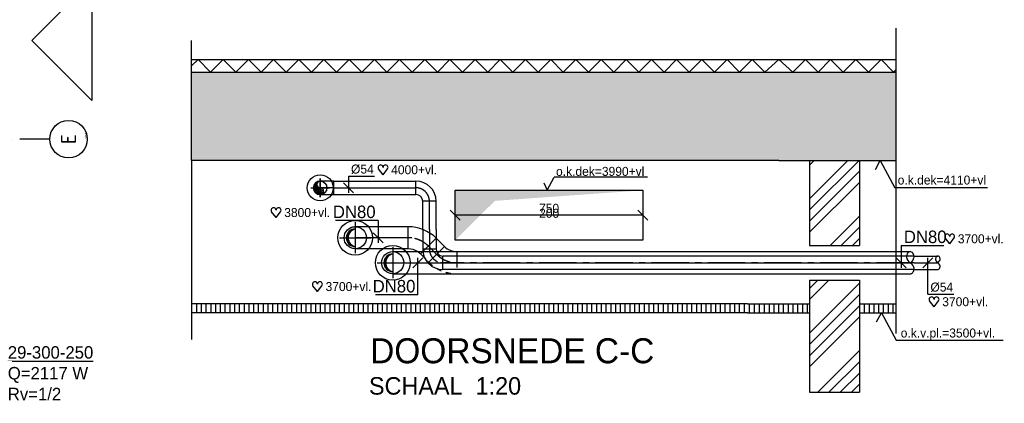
# Model space of a CAD drawing. Extents: x -866131 to -691536, y 173952 to 258052.
# Tile 111 of 160: x -765666 to -745972, y 204332 to 212014. Entities that reach past the tile are written whole.
import ezdxf
from ezdxf.enums import TextEntityAlignment as Align

# ---------------------------------------------------------------- set-up
doc = ezdxf.new("R2010")
doc.units = 0
doc.header["$LTSCALE"] = 100
for name, pattern in [('2322109', [10, 5, -2, 1, -2]), ('CENTER2', [11.25, 7.5, -1.25, 1.25, -1.25]), ('CENTER4', [5, 3.125, -0.625, 0.625, -0.625]), ('DASHDOT', [9, 6, -1.5, 0, -1.5]), ('HIDDEN', [2, 1, -1]), ('HIDDEN2', [4.7625, 3.175, -1.5875]), ('LURETOUR', [6, 4, -2])]:
    doc.linetypes.add(name, pattern=pattern)
doc.layers.get('0').update_dxf_attribs({"linetype": 'CONTINUOUS'})
for name, color, linetype in [('AL$7----_STRAMIEN', 1, 'DASHDOT'), ('AL31----_BUITENKOZ', 7, 'CONTINUOUS'), ('ALN-----_BLOCKNAAM', 2, 'CONTINUOUS'), ('BOUW', 8, 'CONTINUOUS'), ('WI561---', 1, 'CONTINUOUS'), ('WL531---', 4, 'CONTINUOUS'), ('WL561---', 4, 'CONTINUOUS'), ('WL561---_HARTLIJN', 7, 'CONTINUOUS'), ('WL570---', 3, 'CONTINUOUS'), ('WL570---_HARTLIJN', 7, 'CONTINUOUS'), ('WL570---_RETOUR', 3, 'CONTINUOUS'), ('WL570---_TOEVOER', 3, 'CONTINUOUS'), ('WM531---', 1, 'CONTINUOUS'), ('WM561---', 1, 'CONTINUOUS'), ('WM570---', 1, 'CONTINUOUS')]:
    doc.layers.add(name, color=color, linetype=linetype)
doc.styles.add('BURO-018', font='BUROFONT.shx', dxfattribs={"height": 180})
doc.styles.add('BURO-025', font='BUROFONT.shx', dxfattribs={"height": 250})
doc.styles.add('BURO-035', font='BUROFONT.shx', dxfattribs={"height": 350})
doc.styles.add('BURO-050', font='BUROFONT.shx', dxfattribs={"height": 500})
doc.styles.get("Standard").update_dxf_attribs({"font": 'ISOCP'})

# ---------------------------------------------------------------- blocks, each defined once
blk = doc.blocks.new('1010')
at = {"layer": 'AL$7----_STRAMIEN', "color": 7, "linetype": 'CONTINUOUS'}
blk.add_circle((0, 750), 750, dxfattribs=at)
at = {"layer": 'ALN-----_BLOCKNAAM', "linetype": 'CONTINUOUS'}
blk.add_text('1010', height=100, dxfattribs=at).set_placement((0, 0))
blk = doc.blocks.new('CVRINFO2')
at = {"color": 0, "linetype": 'CONTINUOUS', "style": 'BURO-025'}
for tag, p in [('CV_TEXT125', (0, 0)), ('CV_TEXT225', (0, -4.17)), ('CV_TEXT325', (0, -8.33)), ('CV_TEXT425', (0, -12.5))]:
    blk.add_attdef(tag, p, '', height=2.5, dxfattribs=at)
blk = doc.blocks.new('LU-2-KIZ')
at = {"color": 0, "linetype": 'CONTINUOUS'}
for p, q in [((-0.5, 0.5), (0.5, 0.5)), ((-0.5, -0.5), (-0.5, 0.5)), ((0.5, 0.5), (0.5, -0.5)), ((0.5, -0.5), (-0.5, -0.5))]:
    blk.add_line(p, q, dxfattribs=at)
for points in [[(-0.5, 0.5), (-0.2887, 0.2887), (0.5, 0.5)], [(-0.5, 0.5), (-0.2887, 0.2887), (-0.5, -0.5)]]:
    blk.add_solid(points, dxfattribs=at)
blk = doc.blocks.new('LU-1-KI2')
at = {"color": 0, "linetype": 'CONTINUOUS'}
blk.add_circle((0, 0), 0.5, dxfattribs=at)
for centre, start, end in [((0.098, 0.01), 122.9221, 266.96282), ((0.191, 0.038), 151.65219, 263.78191), ((0.278, 0.084), 174.6069, 260.27165), ((0.354, 0.146), 192.3501, 256.12328), ((0.416, 0.222), 206.10279, 250.64194)]:
    blk.add_arc(centre, 0.5, start, end, dxfattribs=at)
at = {"layer": 'WL570---_HARTLIJN', "linetype": 'CENTER4'}
for p, q in [((-0.7, 0), (0.7, 0)), ((0, 0.7), (0, -0.7))]:
    blk.add_line(p, q, dxfattribs=at)
at = {"layer": 'WL570---_HARTLIJN', "color": 0, "linetype": 'CONTINUOUS'}
for centre, start, end in [((0, 0.25), 90, 270), ((0, -0.25), 270, 90)]:
    blk.add_arc(centre, 0.25, start, end, dxfattribs=at)
blk = doc.blocks.new('TR-LIZ')
at = {"color": 0, "linetype": 'CONTINUOUS'}
blk.add_circle((0, 0), 0.5, dxfattribs=at)
for centre, radius, start, end in [((0, 0), 0.4, 90, 270), ((0.017, 0), 0.4, 92.4503, 267.5497), ((0.035, 0), 0.402, 95.0009, 264.9991), ((0.054, 0), 0.404, 97.6518, 262.3482), ((0.073, 0), 0.407, 100.4024, 259.5976), ((0.094, 0), 0.411, 103.2521, 256.7479)]:
    blk.add_arc(centre, radius, start, end, dxfattribs=at)
at = {"layer": 'WL570---_HARTLIJN', "linetype": 'CENTER4'}
for p, q in [((0, 0.7), (0, -0.7)), ((-0.7, 0), (0.7, 0))]:
    blk.add_line(p, q, dxfattribs=at)
blk = doc.blocks.new('TR-L-58')
at = {"color": 0, "linetype": 'CONTINUOUS'}
for p, q in [((-0.5, 44.45), (0.5, 44.45)), ((-0.5, -44.45), (0.5, -44.45))]:
    blk.add_line(p, q, dxfattribs=at)
at = {"layer": 'WL561---_HARTLIJN', "linetype": 'CENTER2'}
blk.add_line((-0.5, 0), (0.5, 0), dxfattribs=at)
blk = doc.blocks.new('TR-LB')
at = {"color": 0, "linetype": 'CONTINUOUS'}
for points in [[(0.168, 0.25, 0.068022), (0.155, 0.349, 0.080261), (0.119, 0.427, 0.107085), (0.061, 0.483, 0.138897), (0, 0.5, 0.138897), (-0.061, 0.483, 0.107085), (-0.119, 0.427, 0.080261), (-0.155, 0.349, 0.068022), (-0.168, 0.25, 0.068022)], [(0, -0.5, 0.138897), (0.061, -0.483, 0.107085), (0.119, -0.427, 0.080261), (0.155, -0.349, 0.068022), (0.168, -0.25, 0.068022)]]:
    blk.add_lwpolyline(points, format="xyb", dxfattribs=at)
for centre, start, end in [((0.167, 0.294), 187.4594, 240.3817), ((-0.167, 0.294), 299.6183, 352.5406), ((-0.167, -0.294), 7.4594, 60.3817)]:
    blk.add_arc(centre, 0.338, start, end, dxfattribs=at)
blk = doc.blocks.new('LU-1D-BHSI-1-365A360')
at = {"color": 0, "linetype": 'CONTINUOUS'}
for p, q in [((0, 27), (-54, 27)), ((-54, 27), (-54, -27)), ((-54, -27), (0, -27))]:
    blk.add_line(p, q, dxfattribs=at)
for start_param, end_param in [(0, 3.141593), (3.141593, 6.283185)]:
    blk.add_ellipse((0, 0), major_axis=(0, 27), ratio=1, start_param=start_param, end_param=end_param, dxfattribs=at)
at = {"layer": 'WL570---_HARTLIJN', "linetype": 'CENTER4'}
for p, q in [((-54, 0), (0, 0)), ((0, 37.8), (0, -37.8))]:
    blk.add_line(p, q, dxfattribs=at)
blk = doc.blocks.new('LU-1D-K-36')
at = {"color": 0, "linetype": 'CONTINUOUS'}
for p, q in [((-0.5, 27), (0.5, 27)), ((-0.5, -27), (0.5, -27))]:
    blk.add_line(p, q, dxfattribs=at)
at = {"layer": 'WL570---_HARTLIJN', "linetype": 'CENTER2'}
blk.add_line((-0.5, 0), (0.5, 0), dxfattribs=at)
blk = doc.blocks.new('LU-1D-B--1-365A36')
at = {"color": 0, "linetype": 'CONTINUOUS'}
for p, q in [((-54, -27), (-54, 27)), ((27, -54), (-27, -54))]:
    blk.add_line(p, q, dxfattribs=at)
for radius in [81, 27]:
    blk.add_arc((-54, -54), radius, 0, 90, dxfattribs=at)
at = {"layer": 'WL570---_HARTLIJN', "linetype": 'CENTER4'}
blk.add_arc((-54, -54), 54, 0, 90, dxfattribs=at)
blk = doc.blocks.new('LU-1-KB')
at = {"color": 0, "linetype": 'CONTINUOUS'}
for points in [[(0.168, 0.25, 0.068022), (0.155, 0.349, 0.080261), (0.119, 0.427, 0.107085), (0.061, 0.483, 0.138897), (0, 0.5, 0.138897), (-0.061, 0.483, 0.107085), (-0.119, 0.427, 0.080261), (-0.155, 0.349, 0.068022), (-0.168, 0.25, 0.068022)], [(0, -0.5, 0.138897), (0.061, -0.483, 0.107085), (0.119, -0.427, 0.080261), (0.155, -0.349, 0.068022), (0.168, -0.25, 0.068022)]]:
    blk.add_lwpolyline(points, format="xyb", dxfattribs=at)
for centre, start, end in [((0.167, 0.294), 187.45943, 240.38172), ((-0.167, 0.294), 299.61828, 352.54057), ((-0.167, -0.294), 7.45943, 60.38172)]:
    blk.add_arc(centre, 0.338, start, end, dxfattribs=at)
blk = doc.blocks.new('HART')
at = {"color": 1}
for q in [(-28.1, 39.5), (51.4, 39.5)]:
    blk.add_line((11.6, -12.9), q, dxfattribs=at)
for centre, start, end in [((-10.5, 52.8), 0, 217.18669), ((33.8, 52.8), 322.81331, 180)]:
    blk.add_arc(centre, 22.1, start, end, dxfattribs=at)
blk = doc.blocks.new('*U380', base_point=(74005, 15040))
at = {"color": 0, "linetype": 'CONTINUOUS'}
for p, q in [((74005, 15249), (74005, 14913)), ((74005, 15249), (74525, 15249)), ((73905, 15113), (74104, 14914))]:
    blk.add_line(p, q, dxfattribs=at)
at = {"layer": 'WM570---', "linetype": 'CONTINUOUS', "style": 'BURO-018'}
blk.add_text('%%c54', height=180, dxfattribs=at).set_placement((74055, 15299))
blk = doc.blocks.new('*U381', base_point=(74596, 14236))
at = {"color": 0, "linetype": 'CONTINUOUS'}
for p, q in [((74596, 14358), (73746, 14358)), ((74596, 14358), (74596, 13913)), ((74496, 14113), (74696, 13914))]:
    blk.add_line(p, q, dxfattribs=at)
at = {"layer": 'WM531---', "linetype": 'CONTINUOUS', "style": 'BURO-018'}
blk.add_text('DN80', height=250, dxfattribs=at).set_placement((74546, 14408), align=Align.RIGHT)
blk = doc.blocks.new('*U382', base_point=(75392, 13291))
at = {"color": 0, "linetype": 'CONTINUOUS'}
for p, q in [((75292, 13414), (75492, 13613)), ((75392, 12869), (75392, 13613)), ((75392, 12869), (74542, 12869))]:
    blk.add_line(p, q, dxfattribs=at)
at = {"layer": 'WM531---', "linetype": 'CONTINUOUS', "style": 'BURO-018'}
blk.add_text('DN80', height=250, dxfattribs=at).set_placement((75342, 12919), align=Align.RIGHT)
blk = doc.blocks.new('*U383', base_point=(85594, 13378))
at = {"color": 0, "linetype": 'CONTINUOUS'}
for p, q in [((85494, 13414), (85693, 13613)), ((85594, 12886), (85594, 13613)), ((85594, 12886), (86114, 12886))]:
    blk.add_line(p, q, dxfattribs=at)
at = {"layer": 'WM570---', "linetype": 'CONTINUOUS', "style": 'BURO-018'}
blk.add_text('%%c54', height=180, dxfattribs=at).set_placement((85644, 12936))
blk = doc.blocks.new('*U384', base_point=(85062, 13736))
at = {"color": 0, "linetype": 'CONTINUOUS'}
for p, q in [((85062, 13858), (85062, 13413)), ((85062, 13858), (85912, 13858)), ((84962, 13613), (85162, 13414))]:
    blk.add_line(p, q, dxfattribs=at)
at = {"layer": 'WM531---', "linetype": 'CONTINUOUS', "style": 'BURO-018'}
blk.add_text('DN80', height=250, dxfattribs=at).set_placement((85112, 13908))

msp = doc.modelspace()

# ---------------------------------------------------------------- hatches: boundary and pattern name
at = {"layer": 'WL561---', "linetype": '2322109'}
h = msp.add_hatch(dxfattribs=at)
h.set_pattern_fill('ANSI34', color=8, scale=50, style=0)
h.set_pattern_definition([(45, (-1172908.4, 120803.7), (-673.5192, 673.5192), []), (45, (-1172683.9, 120803.7), (-673.5192, 673.5192), []), (45, (-1172459.4, 120803.7), (-673.5192, 673.5192), []), (45, (-1172234.9, 120803.7), (-673.5192, 673.5192), [])])
h.paths.add_polyline_path([(-748870.142, 209196.937), (-749870.142, 209196.937), (-749870.142, 207494.187), (-748870.142, 207494.187)])
h.paths.add_polyline_path([(-748870.142, 206799.687), (-749870.142, 206799.687), (-749870.142, 204553.934), (-748870.142, 204553.934)])
at = {"layer": 'WM570---'}
h = msp.add_hatch(dxfattribs=at)
h.set_pattern_fill('AR-SAND', color=8, scale=5, style=0)
h.set_pattern_definition([(37.5, (-1281728.15, 243815.28), (-8.00016, 244.70662), [0, -193.04, 0, -215.9, 0, -206.375]), (7.5, (-1281728.15, 243815.28), (224.76164, 358.41255), [0, -104.14, 0, -173.99, 0, -66.675]), (327.5, (-1281884.36, 243815.28), (395.496185, 0.71859), [0, -63.5, 0, -228.6, 0, -298.45]), (317.5, (-1281884.36, 243815.28), (381.77823, 111.46466), [0, -31.75, 0, -149.86, 0, -171.45])])
h.paths.add_polyline_path([(-750481.748, 209196.937), (-748140.081, 209196.937), (-748140.081, 210964.531), (-750481.748, 210964.531), (-754606.973, 210964.531), (-762227.799, 210964.531), (-762227.799, 209196.937)])

# ---------------------------------------------------------------- linework, layer by layer
at = {"layer": 'AL$7----_STRAMIEN', "color": 1}
msp.add_lwpolyline([(-765063.621, 209621.228), (-813402.826, 209621.228), (-838048.569, 209621.228)], dxfattribs=at)
at = {"layer": 'AL31----_BUITENKOZ', "color": 8}
for p, q in [((-765424.628, 211598.412), (-764224.628, 212798.412)), ((-764224.628, 212798.412), (-764224.628, 210398.412)), ((-764224.628, 210398.412), (-765424.628, 211598.412))]:
    msp.add_line(p, q, dxfattribs=at)
at = {"layer": 'BOUW'}
for p, q in [((-748140.081, 211840.889), (-748140.081, 205728.886)), ((-762227.799, 209196.937), (-762227.799, 211596.916)), ((-762227.799, 211214.531), (-754606.973, 211214.531)), ((-754606.973, 211214.531), (-750481.748, 211214.531)), ((-762227.799, 210964.531), (-754606.973, 210964.531)), ((-754606.973, 210964.531), (-750481.748, 210964.531)), ((-750481.748, 209196.937), (-762227.799, 209196.937)), ((-762227.799, 209196.937), (-762227.799, 205612.464)), ((-750481.748, 209196.937), (-748140.081, 209196.937)), ((-762125.139, 206146.937), (-762125.139, 206321.937)), ((-762029.889, 206146.937), (-762029.889, 206321.937)), ((-761934.639, 206146.937), (-761934.639, 206321.937)), ((-761839.389, 206146.937), (-761839.389, 206321.937)), ((-761744.139, 206146.937), (-761744.139, 206321.937)), ((-761648.889, 206146.937), (-761648.889, 206321.937)), ((-761553.639, 206146.937), (-761553.639, 206321.937)), ((-761458.389, 206146.937), (-761458.389, 206321.937)), ((-761363.139, 206146.937), (-761363.139, 206321.937)), ((-761267.889, 206146.937), (-761267.889, 206321.937)), ((-761172.639, 206146.937), (-761172.639, 206321.937)), ((-761077.389, 206146.937), (-761077.389, 206321.937)), ((-760982.139, 206146.937), (-760982.139, 206321.937)), ((-760886.889, 206146.937), (-760886.889, 206321.937)), ((-760791.639, 206146.937), (-760791.639, 206321.937)), ((-760696.389, 206146.937), (-760696.389, 206321.937)), ((-760601.139, 206146.937), (-760601.139, 206321.937)), ((-760505.889, 206146.937), (-760505.889, 206321.937)), ((-760410.639, 206146.937), (-760410.639, 206321.937)), ((-760315.389, 206146.937), (-760315.389, 206321.937)), ((-760220.139, 206146.937), (-760220.139, 206321.937)), ((-760124.889, 206146.937), (-760124.889, 206321.937)), ((-760029.639, 206146.937), (-760029.639, 206321.937)), ((-759934.389, 206146.937), (-759934.389, 206321.937)), ((-759839.139, 206146.937), (-759839.139, 206321.937)), ((-759743.889, 206146.937), (-759743.889, 206321.937)), ((-759648.639, 206146.937), (-759648.639, 206321.937)), ((-759553.389, 206146.937), (-759553.389, 206321.937)), ((-759458.139, 206146.937), (-759458.139, 206321.937)), ((-759362.889, 206146.937), (-759362.889, 206321.937)), ((-759267.639, 206146.937), (-759267.639, 206321.937)), ((-759172.389, 206146.937), (-759172.389, 206321.937)), ((-759077.139, 206146.937), (-759077.139, 206321.937)), ((-758981.889, 206146.937), (-758981.889, 206321.937)), ((-758886.639, 206146.937), (-758886.639, 206321.937)), ((-758791.389, 206146.937), (-758791.389, 206321.937)), ((-758696.139, 206146.937), (-758696.139, 206321.937)), ((-758600.889, 206146.937), (-758600.889, 206321.937)), ((-758505.639, 206146.937), (-758505.639, 206321.937)), ((-758410.389, 206146.937), (-758410.389, 206321.937)), ((-758315.139, 206146.937), (-758315.139, 206321.937)), ((-758219.889, 206146.937), (-758219.889, 206321.937)), ((-758124.639, 206146.937), (-758124.639, 206321.937)), ((-758029.389, 206146.937), (-758029.389, 206321.937)), ((-757934.139, 206146.937), (-757934.139, 206321.937)), ((-757838.889, 206146.937), (-757838.889, 206321.937)), ((-757743.639, 206146.937), (-757743.639, 206321.937)), ((-757648.389, 206146.937), (-757648.389, 206321.937)), ((-757553.139, 206146.937), (-757553.139, 206321.937)), ((-757457.889, 206146.937), (-757457.889, 206321.937)), ((-757362.639, 206146.937), (-757362.639, 206321.937)), ((-757267.389, 206146.937), (-757267.389, 206321.937)), ((-757172.139, 206146.937), (-757172.139, 206321.937)), ((-757076.889, 206146.937), (-757076.889, 206321.937)), ((-756981.639, 206146.937), (-756981.639, 206321.937)), ((-756886.389, 206146.937), (-756886.389, 206321.937)), ((-756791.139, 206146.937), (-756791.139, 206321.937)), ((-756695.889, 206146.937), (-756695.889, 206321.937)), ((-756600.639, 206146.937), (-756600.639, 206321.937)), ((-756505.389, 206146.937), (-756505.389, 206321.937)), ((-756410.139, 206146.937), (-756410.139, 206321.937)), ((-756314.889, 206146.937), (-756314.889, 206321.937)), ((-756219.639, 206146.937), (-756219.639, 206321.937)), ((-756124.389, 206146.937), (-756124.389, 206321.937)), ((-756029.139, 206146.937), (-756029.139, 206321.937)), ((-755933.889, 206146.937), (-755933.889, 206321.937)), ((-755838.639, 206146.937), (-755838.639, 206321.937)), ((-755743.389, 206146.937), (-755743.389, 206321.937)), ((-755648.139, 206146.937), (-755648.139, 206321.937)), ((-755552.889, 206146.937), (-755552.889, 206321.937)), ((-755457.639, 206146.937), (-755457.639, 206321.937)), ((-755362.389, 206146.937), (-755362.389, 206321.937)), ((-755267.139, 206146.937), (-755267.139, 206321.937)), ((-755171.889, 206146.937), (-755171.889, 206321.937)), ((-755076.639, 206146.937), (-755076.639, 206321.937)), ((-754981.389, 206146.937), (-754981.389, 206321.937)), ((-754886.139, 206146.937), (-754886.139, 206321.937)), ((-754790.889, 206146.937), (-754790.889, 206321.937)), ((-754695.639, 206146.937), (-754695.639, 206321.937)), ((-754600.389, 206146.937), (-754600.389, 206321.937)), ((-754505.139, 206146.937), (-754505.139, 206321.937)), ((-754409.889, 206146.937), (-754409.889, 206321.937)), ((-754314.639, 206146.937), (-754314.639, 206321.937)), ((-754219.389, 206146.937), (-754219.389, 206321.937)), ((-754124.139, 206146.937), (-754124.139, 206321.937)), ((-754028.889, 206146.937), (-754028.889, 206321.937)), ((-753933.639, 206146.937), (-753933.639, 206321.937)), ((-753838.389, 206146.937), (-753838.389, 206321.937)), ((-753743.139, 206146.937), (-753743.139, 206321.937)), ((-753647.889, 206146.937), (-753647.889, 206321.937)), ((-753552.639, 206146.937), (-753552.639, 206321.937)), ((-753457.389, 206146.937), (-753457.389, 206321.937)), ((-753362.139, 206146.937), (-753362.139, 206321.937)), ((-753266.889, 206146.937), (-753266.889, 206321.937)), ((-753171.639, 206146.937), (-753171.639, 206321.937)), ((-753076.389, 206146.937), (-753076.389, 206321.937)), ((-752981.139, 206146.937), (-752981.139, 206321.937)), ((-752885.889, 206146.937), (-752885.889, 206321.937)), ((-752790.639, 206146.937), (-752790.639, 206321.937)), ((-752695.389, 206146.937), (-752695.389, 206321.937)), ((-752600.139, 206146.937), (-752600.139, 206321.937)), ((-752504.889, 206146.937), (-752504.889, 206321.937)), ((-752409.639, 206146.937), (-752409.639, 206321.937)), ((-752314.389, 206146.937), (-752314.389, 206321.937)), ((-752219.139, 206146.937), (-752219.139, 206321.937)), ((-752123.889, 206146.937), (-752123.889, 206321.937)), ((-752028.639, 206146.937), (-752028.639, 206321.937)), ((-751933.389, 206146.937), (-751933.389, 206321.937)), ((-751838.139, 206146.937), (-751838.139, 206321.937)), ((-751742.889, 206146.937), (-751742.889, 206321.937)), ((-751647.639, 206146.937), (-751647.639, 206321.937)), ((-751552.389, 206146.937), (-751552.389, 206321.937)), ((-751457.139, 206146.937), (-751457.139, 206321.937)), ((-751361.889, 206146.937), (-751361.889, 206321.937)), ((-751266.639, 206146.937), (-751266.639, 206321.937)), ((-751171.389, 206146.937), (-751171.389, 206321.937)), ((-751071.389, 206146.937), (-751071.389, 206321.937)), ((-750971.389, 206146.937), (-750971.389, 206321.937)), ((-750871.389, 206146.937), (-750871.389, 206321.937)), ((-750771.389, 206146.937), (-750771.389, 206321.937)), ((-750671.389, 206146.937), (-750671.389, 206321.937)), ((-750576.139, 206146.937), (-750576.139, 206321.937)), ((-750480.889, 206146.937), (-750480.889, 206321.937)), ((-750385.639, 206146.937), (-750385.639, 206321.937)), ((-750290.389, 206146.937), (-750290.389, 206321.937)), ((-750195.139, 206146.937), (-750195.139, 206321.937)), ((-750099.889, 206146.937), (-750099.889, 206321.937)), ((-750004.639, 206146.937), (-750004.639, 206321.937)), ((-749909.389, 206146.937), (-749909.389, 206321.937)), ((-748861.639, 206146.937), (-748861.639, 206321.937)), ((-748766.389, 206146.937), (-748766.389, 206321.937)), ((-748671.139, 206146.937), (-748671.139, 206321.937)), ((-748575.889, 206146.937), (-748575.889, 206321.937)), ((-748480.639, 206146.937), (-748480.639, 206321.937)), ((-748385.389, 206146.937), (-748385.389, 206321.937)), ((-748290.139, 206146.937), (-748290.139, 206321.937)), ((-748194.889, 206146.937), (-748194.889, 206321.937))]:
    msp.add_line(p, q, dxfattribs=at)
at = {"layer": 'BOUW', "color": 9}
for p, q in [((-751106.748, 206321.937), (-762227.799, 206321.937)), ((-751106.748, 206321.937), (-749870.142, 206321.937)), ((-748870.142, 206321.937), (-748140.081, 206321.937)), ((-751106.748, 206146.937), (-762227.799, 206146.937)), ((-751106.748, 206146.937), (-749870.142, 206146.937)), ((-748870.142, 206146.937), (-748140.081, 206146.937))]:
    msp.add_line(p, q, dxfattribs=at)
at = {"layer": 'WL531---', "color": 8}
for p, q in [((-749870.142, 209196.937), (-749870.142, 207494.187)), ((-748870.142, 209196.937), (-748870.142, 207494.187)), ((-749870.142, 207494.187), (-748870.142, 207494.187)), ((-749870.142, 206799.687), (-748870.142, 206799.687)), ((-749870.142, 206799.687), (-749870.142, 204553.934)), ((-748870.142, 206799.687), (-748870.142, 204553.934)), ((-749870.142, 204553.934), (-748870.142, 204553.934))]:
    msp.add_line(p, q, dxfattribs=at)
at = {"layer": 'WL531---', "linetype": 'CONTINUOUS'}
for p, q in [((-757895.948, 207424.687), (-757895.948, 207869.187)), ((-757601.198, 207369.187), (-757333.975, 207636.41)), ((-757333.975, 207636.41), (-757169.338, 207471.773)), ((-757169.338, 207471.773), (-757271.924, 207369.187))]:
    msp.add_line(p, q, dxfattribs=at)
at = {"layer": 'WL531---', "color": 1, "linetype": 'HIDDEN'}
msp.add_line((-757648.284, 207322.101), (-757483.647, 207157.464), dxfattribs=at)
at = {"layer": 'WL531---', "color": 1, "linetype": 'HIDDEN2'}
for p, q in [((-757326.492, 207314.618), (-757483.647, 207157.464)), ((-757271.924, 207369.187), (-757326.492, 207314.618)), ((-756921.674, 207369.187), (-756921.674, 206924.687))]:
    msp.add_line(p, q, dxfattribs=at)
at = {"layer": 'WL531---', "linetype": 'CONTINUOUS'}
for centre, radius, start, end in [((-757895.948, 207074.437), 794.75, 45, 90), ((-757895.948, 207074.437), 350.25, 57.3032851, 90), ((-756921.674, 207719.437), 350.25, 225, 270)]:
    msp.add_arc(centre, radius, start, end, dxfattribs=at)
at = {"layer": 'WL531---', "color": 1, "linetype": 'HIDDEN'}
msp.add_arc((-756921.674, 207719.437), 794.75, 225, 270, dxfattribs=at)
at = {"layer": 'WL561---', "color": 1, "linetype": 'HIDDEN2'}
msp.add_line((-757601.198, 207369.187), (-757648.284, 207322.101), dxfattribs=at)
msp.add_arc((-757895.948, 207074.437), 350.25, 45, 57.3032851, dxfattribs=at)
at = {"layer": 'WL561---_HARTLIJN', "linetype": 'CENTER2'}
for p, q in [((-757491.13, 207479.256), (-757381.061, 207369.187)), ((-757381.061, 207369.187), (-757326.492, 207314.618))]:
    msp.add_line(p, q, dxfattribs=at)
at = {"layer": 'WL561---_HARTLIJN', "linetype": 'CENTER4'}
for centre, start, end in [((-757895.948, 207074.437), 45, 90), ((-756921.674, 207719.437), 225, 270)]:
    msp.add_arc(centre, 572.5, start, end, dxfattribs=at)
at = {"layer": 'WL570---', "color": 20}
for p, q in [((-757605.564, 207814.237), (-757605.564, 207416.937)), ((-757335.564, 207637.994), (-757335.564, 207416.937))]:
    msp.add_line(p, q, dxfattribs=at)
at = {"layer": 'WL570---', "color": 7}
for p, q in [((-757470.564, 207814.237), (-757470.564, 207745.761)), ((-757470.564, 207745.761), (-757470.564, 207416.937))]:
    msp.add_line(p, q, dxfattribs=at)
at = {"layer": 'WL570---'}
msp.add_line((-757335.564, 207814.237), (-757335.564, 207637.994), dxfattribs=at)
at = {"layer": 'WL570---_HARTLIJN', "linetype": 'CENTER2'}
msp.add_line((-747778.055, 207146.937), (-757200.564, 207146.937), dxfattribs=at)
at = {"layer": 'WL570---_HARTLIJN', "linetype": 'CENTER4'}
msp.add_arc((-757200.564, 207416.937), 270, 180, 270, dxfattribs=at)
at = {"layer": 'WL570---_TOEVOER', "color": 20, "linetype": 'CONTINUOUS'}
for p, q in [((-757335.564, 207416.937), (-757605.564, 207416.937)), ((-747778.055, 207281.937), (-757200.564, 207281.937)), ((-757200.564, 207011.937), (-757200.564, 207281.937)), ((-747778.055, 207011.937), (-757200.564, 207011.937))]:
    msp.add_line(p, q, dxfattribs=at)
at = {"layer": 'WL570---_TOEVOER', "color": 8}
for centre, radius in [((-759655.142, 208646.937), 260), ((-758955.142, 207646.937), 347.25), ((-758205.142, 207146.937), 347.25)]:
    msp.add_circle(centre, radius, dxfattribs=at)
at = {"layer": 'WL570---_TOEVOER', "color": 20, "linetype": 'CONTINUOUS'}
for radius in [405, 135]:
    msp.add_arc((-757200.564, 207416.937), radius, 180, 270, dxfattribs=at)
at = {"layer": 'WM561---', "color": 9}
for p, q in [((-762227.799, 211086.824), (-762099.108, 211214.531)), ((-762099.108, 211214.531), (-761847.181, 210964.531)), ((-761847.181, 210964.531), (-761595.254, 211214.531)), ((-761595.254, 211214.531), (-761343.328, 210964.531)), ((-761343.328, 210964.531), (-761091.401, 211214.531)), ((-761091.401, 211214.531), (-760839.474, 210964.531)), ((-760839.474, 210964.531), (-760587.547, 211214.531)), ((-760587.547, 211214.531), (-760335.62, 210964.531)), ((-760335.62, 210964.531), (-760083.693, 211214.531)), ((-760083.693, 211214.531), (-759831.766, 210964.531)), ((-759831.766, 210964.531), (-759579.839, 211214.531)), ((-759579.839, 211214.531), (-759327.912, 210964.531)), ((-759327.912, 210964.531), (-759075.985, 211214.531)), ((-759075.985, 211214.531), (-758824.058, 210964.531)), ((-758824.058, 210964.531), (-758572.131, 211214.531)), ((-758572.131, 211214.531), (-758320.204, 210964.531)), ((-758320.204, 210964.531), (-758068.277, 211214.531)), ((-758068.277, 211214.531), (-757816.35, 210964.531)), ((-757816.35, 210964.531), (-757564.423, 211214.531)), ((-757564.423, 211214.531), (-757312.497, 210964.531)), ((-757312.497, 210964.531), (-757060.57, 211214.531)), ((-757060.57, 211214.531), (-756808.643, 210964.531)), ((-756808.643, 210964.531), (-756556.716, 211214.531)), ((-756556.716, 211214.531), (-756304.789, 210964.531)), ((-756304.789, 210964.531), (-756052.862, 211214.531)), ((-756052.862, 211214.531), (-755800.935, 210964.531)), ((-755800.935, 210964.531), (-755549.008, 211214.531)), ((-755549.008, 211214.531), (-755297.081, 210964.531)), ((-755297.081, 210964.531), (-755045.154, 211214.531)), ((-755045.154, 211214.531), (-754793.227, 210964.531)), ((-754793.227, 210964.531), (-754541.3, 211214.531)), ((-754541.3, 211214.531), (-754289.373, 210964.531)), ((-754289.373, 210964.531), (-754037.446, 211214.531)), ((-754037.446, 211214.531), (-753785.519, 210964.531)), ((-753785.519, 210964.531), (-753533.592, 211214.531)), ((-753533.592, 211214.531), (-753281.666, 210964.531)), ((-753281.666, 210964.531), (-753029.739, 211214.531)), ((-753029.739, 211214.531), (-752777.812, 210964.531)), ((-752777.812, 210964.531), (-752525.885, 211214.531)), ((-752525.885, 211214.531), (-752273.958, 210964.531)), ((-752273.958, 210964.531), (-752022.031, 211214.531)), ((-752022.031, 211214.531), (-751770.104, 210964.531)), ((-751770.104, 210964.531), (-751518.177, 211214.531)), ((-751518.177, 211214.531), (-751266.25, 210964.531)), ((-751266.25, 210964.531), (-751014.323, 211214.531)), ((-751014.323, 211214.531), (-750762.396, 210964.531)), ((-750762.396, 210964.531), (-750481.748, 211214.531)), ((-750201.1, 210964.531), (-750481.748, 211214.531)), ((-749949.173, 211214.531), (-750201.1, 210964.531)), ((-749697.246, 210964.531), (-749949.173, 211214.531)), ((-749445.319, 211214.531), (-749697.246, 210964.531)), ((-749193.393, 210964.531), (-749445.319, 211214.531)), ((-748941.466, 211214.531), (-749193.393, 210964.531)), ((-748689.539, 210964.531), (-748941.466, 211214.531)), ((-748437.612, 211214.531), (-748689.539, 210964.531)), ((-748185.685, 210964.531), (-748437.612, 211214.531)), ((-748140.081, 211009.786), (-748185.685, 210964.531))]:
    msp.add_line(p, q, dxfattribs=at)
at = {"layer": 'WM561---'}
for p, q in [((-753108.935, 208857.731), (-754974.309, 208857.731)), ((-746308.372, 208643.807), (-748161.023, 208643.807)), ((-748132.249, 205593.807), (-745992.066, 205593.807))]:
    msp.add_line(p, q, dxfattribs=at)
at = {"layer": 'WM570---', "color": 8}
for p, q in [((-750481.748, 211214.531), (-748140.081, 211214.531)), ((-750481.748, 210964.531), (-748140.081, 210964.531))]:
    msp.add_line(p, q, dxfattribs=at)
at = {"layer": 'WM570---'}
for p, q in [((-748546.574, 209012.019), (-748458.511, 209196.937)), ((-748458.511, 209196.937), (-748161.023, 208643.807)), ((-755114.571, 208596.937), (-754974.309, 208857.731)), ((-755185.16, 208744.413), (-755114.571, 208596.937)), ((-748529.795, 205963.148), (-748429.738, 206146.937)), ((-748429.738, 206146.937), (-748132.249, 205593.807))]:
    msp.add_line(p, q, dxfattribs=at)
at = {"layer": 'WM570---', "linetype": 'CONTINUOUS'}
for p, q in [((-756855.44, 207997.235), (-757054.844, 208196.639)), ((-753105.44, 207997.235), (-753304.844, 208196.639)), ((-753205.142, 208096.937), (-756955.142, 208096.937))]:
    msp.add_line(p, q, dxfattribs=at)

# ---------------------------------------------------------------- block references
at = {"layer": 'AL$7----_STRAMIEN'}
ref = msp.add_blockref('1010', (-764313.621, 209621.228), dxfattribs=dict(at, xscale=0.5, yscale=0.5, zscale=0.5, rotation=90))
ref.add_attrib('STR-NAAM', 'E', dxfattribs={"color": 3, "linetype": 'CONTINUOUS', "height": 300, "rotation": 90}).set_placement((-764688.621, 209621.228), align=Align.MIDDLE)
at = {"layer": 'WI561---'}
ref = msp.add_blockref('CVRINFO2', (-765904.589, 205226.674, 120), dxfattribs=dict(at, xscale=100, yscale=100, zscale=100))
ref.add_attrib('CV_TEXT125', '%%u29-300-250', (-765904.589, 205226.674, 120), dxfattribs={"layer": '0', "color": 2, "linetype": 'CONTINUOUS', "height": 250, "style": 'BURO-025'})
ref.add_attrib('CV_TEXT225', 'Q=2117 W', (-765904.589, 204810.008, 120), dxfattribs={"layer": '0', "color": 2, "linetype": 'CONTINUOUS', "height": 250, "style": 'BURO-025'})
ref.add_attrib('CV_TEXT325', 'Rv=1/2', (-765904.589, 204393.341, 120), dxfattribs={"layer": '0', "color": 2, "linetype": 'CONTINUOUS', "height": 250, "style": 'BURO-025'})
at = {"layer": 'WL531---', "linetype": '2322109'}
for name, p, xscale, yscale, zscale in [('TR-LIZ', (-758955.142, 207646.937), 444.5, 444.5, 444.5), ('TR-LIZ', (-758205.142, 207146.937), 444.5, 444.5, 444.5), ('TR-L-58', (-753028.964, 207146.937), 10352.35582277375, 5, 5), ('TR-LB', (-747852.786, 207146.937), 444.5, 444.5, 444.5)]:
    msp.add_blockref(name, p, dxfattribs=dict(at, xscale=xscale, yscale=yscale, zscale=zscale))
at = {"layer": 'WL531---', "linetype": '2322109', "xscale": 1059.193225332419, "yscale": 5, "zscale": 5, "rotation": 180}
msp.add_blockref('TR-L-58', (-758425.545, 207646.937), dxfattribs=at)
at = {"layer": 'WL570---_RETOUR', "linetype": 'LURETOUR', "xscale": 3750, "yscale": 1000, "zscale": 5}
msp.add_blockref('LU-2-KIZ', (-755080.142, 208096.937), dxfattribs=at)
at = {"layer": 'WL570---_TOEVOER', "color": 4, "linetype": 'CONTINUOUS'}
for name, p, xscale, yscale, zscale in [('LU-1-KI2', (-759655.142, 208646.937), 270, 270, 270), ('LU-1D-K-36', (-758562.853, 208646.937), 1644.577720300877, 5, 5), ('LU-1D-B--1-365A36', (-757470.564, 208646.937), 5, 5, 5), ('LU-1D-K-36', (-747540.378, 207146.937), 475.3547472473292, 5, 5), ('LU-1-KB', (-747302.7, 207146.937), 270, 270, 270)]:
    msp.add_blockref(name, p, dxfattribs=dict(at, xscale=xscale, yscale=yscale, zscale=zscale))
at = {"layer": 'WL570---_TOEVOER', "color": 4, "linetype": 'CONTINUOUS', "yscale": 5, "zscale": 5}
for name, p, xscale, rotation in [('LU-1D-BHSI-1-365A360', (-759655.142, 208646.937), 5, 180), ('LU-1D-K-36', (-757470.564, 208095.587), 562.6997515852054, 90)]:
    msp.add_blockref(name, p, dxfattribs=dict(at, xscale=xscale, rotation=rotation))
at = {"layer": 'WM531---'}
for name, p in [('*U381', (-758497.744, 207869.187)), ('*U384', (-748031.915, 207369.187)), ('*U382', (-757701.55, 206924.687))]:
    msp.add_blockref(name, p, dxfattribs=at)
at = {"layer": 'WM570---'}
for name, p in [('*U380', (-759089.2, 208673.937)), ('*U383', (-747500.152, 207011.937))]:
    msp.add_blockref(name, p, dxfattribs=at)
at = {"layer": 'WM570---', "xscale": 2.25, "yscale": 2.25, "zscale": 2.25}
for p in [(-758424.825, 208936.334), (-760564.214, 208079.782), (-747091.004, 207554.197), (-759737.632, 206597.52), (-747402.159, 206294.026)]:
    msp.add_blockref('HART', p, dxfattribs=at)

# ---------------------------------------------------------------- texts
at = {"layer": 'WM561---', "color": 1, "style": 'BURO-018'}
for s, p in [('o.k.dek=3990+vl', (-754938.457, 208886.34)), ('o.k.dek=4110+vl', (-748103.784, 208712.709)), ('o.k.v.pl.=3500+vl.', (-748043.255, 205650.171))]:
    msp.add_text(s, height=180, dxfattribs=at).set_placement(p)
at = {"layer": 'WM570---', "color": 1, "style": 'BURO-018'}
for s, p in [('4000+vl.', (-758235.423, 208918.636)), ('3800+vl.', (-760374.812, 208062.084)), ('3700+vl.', (-746901.601, 207536.499)), ('3700+vl.', (-759548.23, 206579.822)), ('3700+vl.', (-747212.757, 206276.328))]:
    msp.add_text(s, height=180, dxfattribs=at).set_placement(p)
at = {"layer": 'WM570---', "linetype": 'CONTINUOUS', "style": 'BURO-018'}
for s, p in [('200', (-755076.615, 208046.937)), ('750', (-755076.615, 208146.937))]:
    msp.add_text(s, height=180, dxfattribs=at).set_placement(p, align=Align.CENTER)
at = {"layer": 'WM570---', "color": 4, "style": 'BURO-050'}
msp.add_text('DOORSNEDE C-C', height=500, dxfattribs=at).set_placement((-758656.247, 205134.399))
at = {"layer": 'WM570---', "color": 3, "style": 'BURO-035'}
msp.add_text('SCHAAL  1:20', height=350, dxfattribs=at).set_placement((-758680.428, 204506.168))

doc.saveas('drawing.dxf')
